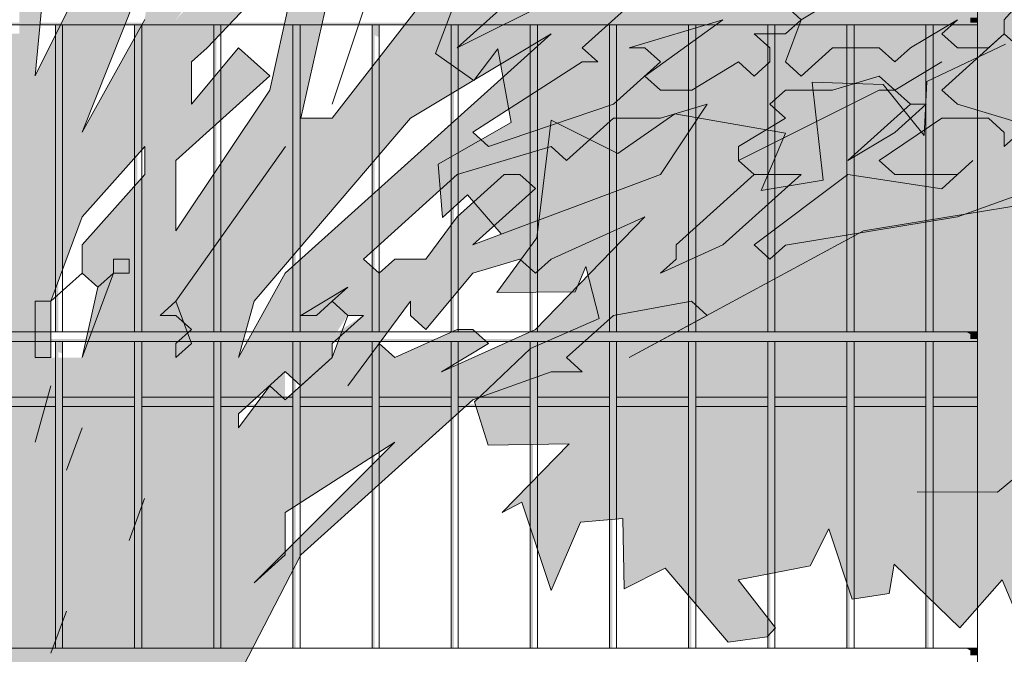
# Model space of a CAD drawing. Header units: metres. Extents: x -4 to 112, y -27 to 26.
# Tile 13 of 167: x 7.222 to 7.844, y -0.065 to 0.336. Entities that reach past the tile are written whole.
import ezdxf

# ---------------------------------------------------------------- set-up
doc = ezdxf.new("R2010")
doc.units = ezdxf.units.M
doc.header["$MEASUREMENT"] = 0
doc.layers.add('40 Absturzsicherung', color=7, linetype='Continuous')
doc.layers.add('60 Pflanzen außen', color=7, linetype='Continuous')

# ---------------------------------------------------------------- blocks, each defined once
blk = doc.blocks.new('Sträucher 27[25]_1', base_point=(7.38585, -0.14422))
at = {"layer": '60 Pflanzen außen', "linetype": 'Continuous', "lineweight": 0, "true_color": 0xffffff}
h = blk.add_hatch(color=7, dxfattribs=at)
h.paths.add_polyline_path([(8.08113, 0.37176), (8.02189, 0.36287), (7.99226, 0.35397), (7.98239, 0.36287), (8.01202, 0.38957), (7.96264, 0.35398), (7.9034, 0.33618), (7.88365, 0.33618), (7.8639, 0.32729), (7.85403, 0.33619), (7.88365, 0.37178), (7.93303, 0.42518), (7.89353, 0.40738), (7.89353, 0.38958), (7.88365, 0.38068), (7.84415, 0.33619), (7.81453, 0.31839), (7.80465, 0.32729), (7.81453, 0.33619), (7.78491, 0.3184), (7.77503, 0.3095), (7.76516, 0.3184), (7.73554, 0.3184), (7.71579, 0.3006), (7.70591, 0.3095), (7.71579, 0.3362), (7.74541, 0.354), (7.91328, 0.44298), (7.93303, 0.44297), (7.97253, 0.46967), (8.0219, 0.51416), (8.05153, 0.54976), (8.05153, 0.55866), (8.04165, 0.55866), (8.03178, 0.53196), (7.9429, 0.46077), (7.92316, 0.45188), (7.79479, 0.39849), (7.76517, 0.39849), (7.77504, 0.38959), (7.72566, 0.3451), (7.70592, 0.3451), (7.70591, 0.3273), (7.68617, 0.3273), (7.69604, 0.3184), (7.69604, 0.3095), (7.68616, 0.30061), (7.67629, 0.30951), (7.64667, 0.29171), (7.62692, 0.29171), (7.61704, 0.30061), (7.59729, 0.28281), (7.5183, 0.25612), (7.50843, 0.26502), (7.57755, 0.30952), (7.58742, 0.30951), (7.57755, 0.31841), (7.62692, 0.36291), (7.68617, 0.3807), (7.82442, 0.46968), (7.81454, 0.47858), (7.86392, 0.52308), (7.87379, 0.52308), (7.86392, 0.53198), (7.88367, 0.56757), (7.92317, 0.60317), (7.9133, 0.61207), (7.9133, 0.62987), (7.94292, 0.65656), (7.94292, 0.66991), (7.93305, 0.65656), (7.92317, 0.64767), (7.9133, 0.65657), (7.88368, 0.64767), (7.90343, 0.64767), (7.9133, 0.63877), (7.90342, 0.59427), (7.8738, 0.55867), (7.86392, 0.55868), (7.85405, 0.56758), (7.7948, 0.54978), (7.76518, 0.53199), (7.73556, 0.53199), (7.74543, 0.52309), (7.69606, 0.4875), (7.68618, 0.4964), (7.71581, 0.53199), (7.68618, 0.5053), (7.67631, 0.5142), (7.72568, 0.55869), (7.71581, 0.56759), (7.70594, 0.57649), (7.71581, 0.57649), (7.71582, 0.61209), (7.70594, 0.61209), (7.70594, 0.60319), (7.69607, 0.59429), (7.70594, 0.58539), (7.66644, 0.5231), (7.56769, 0.42521), (7.55781, 0.43411), (7.55781, 0.44301), (7.58744, 0.46971), (7.57757, 0.47861), (7.58744, 0.5231), (7.6039, 0.54782), (7.6467, 0.61209), (7.66644, 0.61209), (7.71582, 0.69218), (7.71582, 0.70108), (7.70595, 0.69218), (7.69607, 0.68329), (7.63682, 0.61209), (7.62695, 0.621), (7.63682, 0.62989), (7.63683, 0.63879), (7.62695, 0.64769), (7.6467, 0.68329), (7.69608, 0.72778), (7.64671, 0.70999), (7.74546, 0.82567), (7.72571, 0.82568), (7.68621, 0.79008), (7.66053, 0.75769), (7.65658, 0.75449), (7.65329, 0.74855), (7.63683, 0.72779), (7.63683, 0.71889), (7.63683, 0.69219), (7.61708, 0.67439), (7.60721, 0.68329), (7.60721, 0.70109), (7.61708, 0.70999), (7.60721, 0.71889), (7.61709, 0.74559), (7.61709, 0.74856), (7.60721, 0.73669), (7.59734, 0.79899), (7.59735, 0.83459), (7.58041, 0.76594), (7.58747, 0.77229), (7.59734, 0.74559), (7.59734, 0.70999), (7.58746, 0.70109), (7.57759, 0.71), (7.60721, 0.67439), (7.6072, 0.6566), (7.59733, 0.6477), (7.61707, 0.6121), (7.6072, 0.5765), (7.5677, 0.52311), (7.53807, 0.52311), (7.54795, 0.5765), (7.54795, 0.5854), (7.5282, 0.53201), (7.49858, 0.50531), (7.47883, 0.50531), (7.50845, 0.55871), (7.50846, 0.56761), (7.46895, 0.51422), (7.43933, 0.47862), (7.41958, 0.50532), (7.43933, 0.53202), (7.45908, 0.54981), (7.46896, 0.54981), (7.45908, 0.55871), (7.50846, 0.62991), (7.53809, 0.7278), (7.54797, 0.7278), (7.54797, 0.7723), (7.5381, 0.7723), (7.5381, 0.7545), (7.48872, 0.6922), (7.43934, 0.61211), (7.42947, 0.62101), (7.39984, 0.54982), (7.35046, 0.47863), (7.34059, 0.46973), (7.33071, 0.47863), (7.35047, 0.55872), (7.40972, 0.66551), (7.4196, 0.67441), (7.42947, 0.66551), (7.42947, 0.63881), (7.4591, 0.73671), (7.4591, 0.7634), (7.40972, 0.67441), (7.33072, 0.52313), (7.32578, 0.47863), (7.32084, 0.43413), (7.31096, 0.42523), (7.30109, 0.43414), (7.32085, 0.54983), (7.31097, 0.55873), (7.32085, 0.60323), (7.3406, 0.62102), (7.36035, 0.63882), (7.42948, 0.76341), (7.45911, 0.8079), (7.45911, 0.8168), (7.39986, 0.73671), (7.38998, 0.74561), (7.38999, 0.76341), (7.37131, 0.67928), (7.33073, 0.62102), (7.33073, 0.65662), (7.32086, 0.66552), (7.35049, 0.79901), (7.34062, 0.83461), (7.32086, 0.71002), (7.31099, 0.70112), (7.32085, 0.62992), (7.31097, 0.57653), (7.3011, 0.56763), (7.29123, 0.62993), (7.29124, 0.66552), (7.28135, 0.53203), (7.2616, 0.51424), (7.24185, 0.54094), (7.25173, 0.58543), (7.23199, 0.65663), (7.24187, 0.69223), (7.21084, 0.76216), (7.20238, 0.81683), (7.19251, 0.82573), (7.20238, 0.78123), (7.20238, 0.75453), (7.23199, 0.71003), (7.22212, 0.67443), (7.23199, 0.63883), (7.22211, 0.58544), (7.23198, 0.58543), (7.24186, 0.56763), (7.2356, 0.52818), (7.23198, 0.50534), (7.24185, 0.49644), (7.22209, 0.42524), (7.21222, 0.41634), (7.20235, 0.42525), (7.19247, 0.41635), (7.20234, 0.40745), (7.20234, 0.39855), (7.19247, 0.38965), (7.18259, 0.38965), (7.16943, 0.43118), (7.17272, 0.41635), (7.16284, 0.38075), (7.17272, 0.38965), (7.18259, 0.38075), (7.18259, 0.35405), (7.17272, 0.34515), (7.16778, 0.3496), (7.18259, 0.30955), (7.15296, 0.28286), (7.1386, 0.30228), (7.14309, 0.27396), (7.14309, 0.26506), (7.13321, 0.25616), (7.11347, 0.29176), (7.12335, 0.36296), (7.11349, 0.51425), (7.12336, 0.52315), (7.13324, 0.52315), (7.15298, 0.48755), (7.12336, 0.54985), (7.15299, 0.62994), (7.16287, 0.62994), (7.16287, 0.65664), (7.153, 0.66554), (7.17275, 0.69223), (7.18262, 0.68333), (7.20237, 0.71003), (7.20237, 0.72783), (7.1925, 0.72783), (7.17275, 0.70113), (7.14313, 0.72784), (7.153, 0.68334), (7.12337, 0.57655), (7.1135, 0.61303), (7.10363, 0.68423), (7.09376, 0.68334), (7.10585, 0.61244), (7.10362, 0.61215), (7.10691, 0.60621), (7.11349, 0.56765), (7.12337, 0.55875), (7.10361, 0.51425), (7.10361, 0.49645), (7.11348, 0.48755), (7.10361, 0.47865), (7.11348, 0.41635), (7.11348, 0.40745), (7.1036, 0.39856), (7.07398, 0.44306), (7.07399, 0.48755), (7.05424, 0.50536), (7.06412, 0.51425), (7.05425, 0.54095), (7.01475, 0.5988), (6.99214, 0.63193), (6.99501, 0.67445), (6.99502, 0.74565), (6.97528, 0.79015), (6.9802, 0.6611), (6.97526, 0.65666), (6.95552, 0.67446), (6.99171, 0.62552), (6.99501, 0.62106), (6.97526, 0.59436), (6.94564, 0.65666), (6.91603, 0.71896), (6.90615, 0.73676), (6.83704, 0.82576), (6.89628, 0.71896), (6.91602, 0.70116), (6.90615, 0.69226), (6.86665, 0.716), (6.9259, 0.67446), (6.97526, 0.58546), (6.97526, 0.57656), (6.96538, 0.56766), (6.91602, 0.62996), (6.98513, 0.54096), (6.98513, 0.53206), (6.97525, 0.52316), (6.88639, 0.58547), (6.93576, 0.54097), (6.96537, 0.46977), (7.01473, 0.38077), (7.04435, 0.26507), (7.03447, 0.25617), (7.01472, 0.27397), (7.00485, 0.31847), (6.96536, 0.36297), (6.92587, 0.46087), (6.83702, 0.54097), (6.83701, 0.52318), (6.92587, 0.42527), (6.92587, 0.40747), (6.94562, 0.38967), (6.94562, 0.38077), (6.93574, 0.37187), (6.92587, 0.38077), (6.9851, 0.30067), (6.9851, 0.29177), (6.97523, 0.28287), (6.93307, 0.30308), (6.93574, 0.31848), (6.90612, 0.35408), (6.83701, 0.45198), (6.84688, 0.46088), (6.71853, 0.57658), (6.69878, 0.57659), (6.71853, 0.55878), (6.71853, 0.54989), (6.74815, 0.53208), (6.82713, 0.46088), (6.86831, 0.39478), (6.88637, 0.35408), (6.89624, 0.34518), (6.90611, 0.32738), (6.92586, 0.30958), (6.91599, 0.30068), (6.85311, 0.36252), (6.81726, 0.42528), (6.75802, 0.46979), (6.80738, 0.40748), (6.82096, 0.39413), (6.87649, 0.32738), (6.86662, 0.31848), (6.82235, 0.34129), (6.71852, 0.44309), (6.71852, 0.43419), (6.73826, 0.39859), (6.7975, 0.35409), (6.80737, 0.34519), (6.78543, 0.3353), (6.77775, 0.33629), (6.74813, 0.31849), (6.7185, 0.2918), (6.76678, 0.31938), (6.80097, 0.3333), (6.84687, 0.32738), (6.90611, 0.29178), (6.91598, 0.28288), (6.93573, 0.25618), (6.93573, 0.24728), (6.92585, 0.23838), (6.91598, 0.23838), (6.96535, 0.21168), (6.98509, 0.14048), (6.98509, 0.15828), (6.99144, 0.15828), (7.0077, 0.1833), (7.01471, 0.17608), (7.01471, 0.15828), (7.00484, 0.16718), (6.99815, 0.16115), (6.99496, 0.14938), (7.03445, 0.06038), (7.04103, 0.00698), (7.02458, 0.05148), (6.99496, 0.14048), (6.98698, 0.14048), (6.97521, 0.13158), (6.92585, 0.19388), (6.86661, 0.22949), (6.85674, 0.23839), (6.86661, 0.24729), (6.85674, 0.25619), (6.84686, 0.24729), (6.80737, 0.27399), (6.80737, 0.28289), (6.79749, 0.27399), (6.83699, 0.24729), (6.84686, 0.23839), (6.94559, 0.16718), (6.95547, 0.14048), (6.94559, 0.14048), (6.94559, 0.12269), (6.95546, 0.12268), (6.95547, 0.13158), (6.96534, 0.14048), (6.98509, 0.11378), (6.98509, 0.10488), (6.97521, 0.09598), (6.97521, 0.08708), (6.96533, 0.07819), (6.95546, 0.06929), (7.01469, -0.03751), (7.00482, -0.04641), (7.04431, -0.13541), (7.05418, -0.14431), (7.22204, -0.13543), (7.23191, -0.14433), (7.24179, -0.14433), (7.27141, -0.09094), (7.29116, -0.13544), (7.33065, -0.13544), (7.39979, -0.00195), (7.50841, 0.09593), (7.55778, 0.11373), (7.57753, 0.11373), (7.56766, 0.12263), (7.59728, 0.14932), (7.64665, 0.15822), (7.65653, 0.14932), (7.72883, 0.18841), (7.87171, 0.21374), (7.97251, 0.23828), (7.93301, 0.24718), (7.92314, 0.23829), (7.91326, 0.23829), (7.87376, 0.22049), (7.86389, 0.22939), (7.81452, 0.2116), (7.75313, 0.20154), (7.7059, 0.19381), (7.69603, 0.18491), (7.68615, 0.19381), (7.7454, 0.2383), (7.80465, 0.2294), (7.81452, 0.2383), (7.77502, 0.2383), (7.76515, 0.2472), (7.80465, 0.2739), (7.83427, 0.27389), (7.84415, 0.26499), (7.84414, 0.25609), (7.85402, 0.26499), (7.87377, 0.26499), (7.81452, 0.28279), (7.80465, 0.29169), (7.83428, 0.31839), (7.85402, 0.31839), (7.96264, 0.34508), (7.97251, 0.33618), (8.03176, 0.35397), (8.07126, 0.36287)])
h.paths.add_polyline_path([(7.7898, 0.48309), (7.77505, 0.49639), (7.7553, 0.47859), (7.74542, 0.47859), (7.73555, 0.48749), (7.72568, 0.47859), (7.66643, 0.4519), (7.65656, 0.4608), (7.63681, 0.4608), (7.62693, 0.4519), (7.63681, 0.443), (7.62693, 0.443), (7.58743, 0.42521), (7.61706, 0.4519), (7.66643, 0.4875), (7.69605, 0.4786), (7.81455, 0.54978), (7.84417, 0.54978), (7.84417, 0.54088)], flags=0)
h.paths.add_polyline_path([(7.7948, 0.47859), (7.78492, 0.46969), (7.75529, 0.43409), (7.65655, 0.3807), (7.65655, 0.3896), (7.64668, 0.3985), (7.6368, 0.38961), (7.6368, 0.39851), (7.66643, 0.4341), (7.69605, 0.443), (7.70592, 0.4341), (7.73555, 0.46079), (7.77356, 0.46079), (7.79338, 0.47986)], flags=0)
h.paths.add_polyline_path([(7.77503, 0.2917), (7.76515, 0.2917), (7.67628, 0.24721), (7.67628, 0.25611), (7.70591, 0.2739), (7.69604, 0.28281), (7.70591, 0.2917), (7.73553, 0.2917), (7.76516, 0.3006)], flags=0)
h.paths.add_polyline_path([(7.71578, 0.23831), (7.6664, 0.19381), (7.62691, 0.17602), (7.63678, 0.18492), (7.63678, 0.19382), (7.68616, 0.23831)], flags=0)
h.paths.add_polyline_path([(7.62691, 0.23831), (7.50842, 0.19383), (7.54792, 0.22942), (7.53805, 0.23832), (7.52817, 0.23832), (7.49855, 0.21163), (7.4788, 0.18493), (7.45905, 0.18493), (7.44917, 0.17603), (7.4393, 0.18493), (7.49855, 0.23833), (7.5578, 0.25612), (7.56767, 0.24722), (7.59729, 0.27392), (7.62692, 0.27391), (7.65654, 0.28281)], flags=0)
h.paths.add_polyline_path([(7.62693, 0.40741), (7.58743, 0.36291), (7.49856, 0.31842), (7.53806, 0.35402), (7.52818, 0.36292), (7.52818, 0.37182), (7.54793, 0.38961), (7.54793, 0.38071), (7.55781, 0.37181), (7.56768, 0.38071), (7.62693, 0.41631)], flags=0)
h.paths.add_polyline_path([(7.54791, 0.14043), (7.48866, 0.11373), (7.51829, 0.13153), (7.50841, 0.14043), (7.49854, 0.14043), (7.45904, 0.12264), (7.44917, 0.13154), (7.46892, 0.15823), (7.46892, 0.14933), (7.47879, 0.14043), (7.50842, 0.17603), (7.53804, 0.18493), (7.54791, 0.17602), (7.55779, 0.18492), (7.61704, 0.21162)], flags=0)
h.paths.add_polyline_path([(7.56769, 0.48751), (7.50845, 0.46081), (7.51832, 0.45191), (7.54794, 0.45191), (7.48869, 0.36292), (7.41956, 0.27393), (7.39981, 0.27393), (7.41957, 0.36293), (7.45907, 0.43412), (7.4492, 0.44302), (7.43932, 0.43412), (7.43933, 0.46082), (7.46895, 0.48752), (7.50845, 0.50531), (7.51832, 0.49641), (7.53807, 0.51421), (7.54795, 0.51421), (7.54794, 0.49641), (7.55782, 0.48751), (7.56769, 0.49641), (7.57757, 0.5231)], flags=0)
h.paths.add_polyline_path([(7.5578, 0.32732), (7.52818, 0.30062), (7.38993, 0.17604), (7.3603, 0.12265), (7.37018, 0.15824), (7.46893, 0.27393)], flags=0)
h.paths.add_polyline_path([(7.48871, 0.62101), (7.43934, 0.57652), (7.44921, 0.56761), (7.42946, 0.54982), (7.42946, 0.55872), (7.43934, 0.56762), (7.42946, 0.57652), (7.52822, 0.7367)], flags=0)
h.paths.add_polyline_path([(7.38991, 0.00003), (7.38991, 0.02475), (7.45904, 0.06924)], flags=0)
h.paths.add_polyline_path([(7.42213, 0.13802), (7.42942, 0.14934), (7.4393, 0.14934)], flags=0)
h.paths.add_polyline_path([(7.41955, 0.12264), (7.41955, 0.13154), (7.42448, 0.13599)], flags=0)
h.paths.add_polyline_path([(7.38995, 0.40743), (7.32083, 0.33624), (7.3702, 0.39853), (7.3702, 0.41633), (7.41958, 0.46082)], flags=0)
h.paths.add_polyline_path([(7.40971, 0.51422), (7.33071, 0.40743), (7.33071, 0.42523), (7.39984, 0.52312)], flags=0)
h.paths.add_polyline_path([(7.38007, 0.29174), (7.32081, 0.20275), (7.32082, 0.24724), (7.38007, 0.30063), (7.36032, 0.31844), (7.33069, 0.28284), (7.3307, 0.30954), (7.34057, 0.31844), (7.39982, 0.38073)], flags=0)
h.paths.add_polyline_path([(7.3998, 0.10484), (7.38992, 0.09594), (7.38992, 0.11374)], flags=0)
h.paths.add_polyline_path([(7.38005, 0.10484), (7.3603, 0.07815), (7.3603, 0.08705)], flags=0)
h.paths.add_polyline_path([(7.31096, 0.38964), (7.30108, 0.33624), (7.26157, 0.26505)], flags=0)
h.paths.add_polyline_path([(7.29122, 0.50533), (7.30109, 0.49643), (7.27146, 0.38074), (7.23196, 0.30065), (7.24184, 0.40744), (7.27147, 0.45194), (7.26159, 0.46084), (7.2616, 0.47864), (7.29938, 0.53822), (7.3011, 0.53203)], flags=0)
h.paths.add_polyline_path([(7.26157, 0.19385), (7.26157, 0.17605), (7.27144, 0.16715), (7.26156, 0.12265), (7.24181, 0.12266), (7.24182, 0.15825), (7.26157, 0.21165), (7.30107, 0.25614), (7.30107, 0.23835)], flags=0)
h.paths.add_polyline_path([(7.22209, 0.36295), (7.22208, 0.32735), (7.21221, 0.32735), (7.20234, 0.33625), (7.21221, 0.34515), (7.21221, 0.36295)], flags=0)
h.paths.add_polyline_path([(7.20233, 0.27395), (7.19244, 0.13156), (7.18258, 0.20276), (7.19246, 0.30065)], flags=0)
h.paths.add_polyline_path([(7.14308, 0.19386), (7.14307, 0.14936), (7.13239, 0.09645), (7.10357, 0.11377), (7.10358, 0.13157), (7.09371, 0.15827), (7.11346, 0.25616), (7.1332, 0.18496)], flags=0)
h.paths.add_polyline_path([(7.09372, 0.26506), (7.08384, 0.25617), (7.06409, 0.27397), (7.05423, 0.34516), (7.0641, 0.35406), (7.05423, 0.36296), (7.05424, 0.44306), (7.08385, 0.37186)], flags=0)
h.paths.add_polyline_path([(7.07396, 0.22947), (7.07396, 0.21167), (7.06409, 0.21167), (7.06409, 0.24727), (7.07397, 0.24727), (7.08384, 0.23837)], flags=0)
h.paths.add_polyline_path([(7.07395, 0.07817), (7.06378, 0.13055), (7.07395, 0.11377)], flags=0)
h.paths.add_polyline_path([(7.05421, 0.14047), (7.04927, 0.13602), (7.05421, 0.14937), (7.03447, 0.22057), (7.04434, 0.20277), (7.06148, 0.13064)], flags=0)
h.paths.add_polyline_path([(7.04433, 0.08708), (7.0542, 0.09598), (7.06048, 0.05067)], flags=0)
h.paths.add_polyline_path([(7.05424, 0.46086), (7.00487, 0.52316), (6.995, 0.55876), (7.00488, 0.56766), (6.995, 0.57656), (6.99501, 0.59436), (7.00488, 0.60326)], flags=0)
h.paths.add_polyline_path([(7.04433, 0.12268), (7.04425, 0.12216), (7.0439, 0.12699)], flags=0)
h.paths.add_polyline_path([(7.01474, 0.48756), (7.02462, 0.46976), (7.03448, 0.34517)], flags=0)
h.paths.add_polyline_path([(7.02457, -0.02861), (6.96533, 0.06929), (6.97521, 0.06039), (7.00483, 0.03368)], flags=0)
h.paths.add_polyline_path([(7.01472, 0.19387), (7.00254, 0.18861), (6.96535, 0.24728), (6.95548, 0.23838), (6.9456, 0.24728), (6.93573, 0.28288), (6.95548, 0.25618), (6.96535, 0.26508), (6.96535, 0.27398), (6.99497, 0.25617)], flags=0)
h.paths.add_polyline_path([(6.9555, 0.52316), (6.98512, 0.50536), (6.9917, 0.4579)], flags=0)
at = {"layer": '60 Pflanzen außen', "color": 9, "linetype": 'Continuous', "lineweight": 18}
for p, q in [((7.24198, 0.40744), (7.23209, 0.30064)), ((7.3111, 0.38963), (7.26171, 0.26504)), ((7.23209, 0.30064), (7.2716, 0.38074)), ((7.39996, 0.38072), (7.34071, 0.31843)), ((7.38021, 0.29173), (7.39996, 0.38072)), ((7.88379, 0.38068), (7.84429, 0.33618)), ((7.44933, 0.37182), (7.4197, 0.28283)), ((7.4197, 0.28283), (7.44933, 0.37182)), ((7.41971, 0.36292), (7.39995, 0.27393)), ((7.4197, 0.27393), (7.48883, 0.36292)), ((7.4987, 0.31842), (7.58757, 0.36291)), ((7.57769, 0.31841), (7.62706, 0.3629)), ((7.5382, 0.35401), (7.4987, 0.31842)), ((7.71593, 0.3362), (7.74555, 0.35399)), ((7.70605, 0.3451), (7.71593, 0.3362)), ((7.26171, 0.26504), (7.30122, 0.33623)), ((7.66656, 0.3362), (7.60731, 0.31841)), ((7.61718, 0.30061), (7.66656, 0.3362)), ((7.70605, 0.3095), (7.71593, 0.3362)), ((7.71593, 0.3362), (7.70605, 0.3273)), ((7.81467, 0.33619), (7.78504, 0.31839)), ((7.80479, 0.32729), (7.81467, 0.33619)), ((7.84429, 0.33618), (7.84429, 0.32728)), ((7.55794, 0.32731), (7.46907, 0.27392)), ((7.52832, 0.30061), (7.55794, 0.32731)), ((7.70605, 0.3273), (7.6863, 0.3273)), ((7.6863, 0.3273), (7.69618, 0.3184)), ((7.81467, 0.31839), (7.80479, 0.32729)), ((7.80479, 0.29169), (7.84429, 0.32728)), ((7.84429, 0.32728), (7.83442, 0.31838)), ((7.84429, 0.32728), (7.85416, 0.31838)), ((7.33083, 0.28283), (7.36046, 0.31843)), ((7.34071, 0.31843), (7.33084, 0.30953)), ((7.36046, 0.31843), (7.38021, 0.30063)), ((7.58756, 0.30951), (7.57769, 0.31841)), ((7.60731, 0.31841), (7.61719, 0.31841)), ((7.61719, 0.31841), (7.62706, 0.3095)), ((7.69618, 0.3184), (7.69618, 0.3095)), ((7.73567, 0.31839), (7.71592, 0.3006)), ((7.7653, 0.31839), (7.73567, 0.31839)), ((7.77517, 0.30949), (7.7653, 0.31839)), ((7.78504, 0.31839), (7.77517, 0.30949)), ((7.83442, 0.31838), (7.81467, 0.31839)), ((7.33084, 0.30953), (7.33083, 0.28283)), ((7.50857, 0.26502), (7.57769, 0.30951)), ((7.57769, 0.30951), (7.58756, 0.30951)), ((7.62706, 0.3095), (7.59743, 0.28281)), ((7.67643, 0.3095), (7.64681, 0.2917)), ((7.6863, 0.3006), (7.67643, 0.3095)), ((7.69618, 0.3095), (7.6863, 0.3006)), ((7.71592, 0.3006), (7.70605, 0.3095)), ((7.77517, 0.29169), (7.80479, 0.30949)), ((7.80479, 0.30949), (7.77517, 0.29169)), ((7.38021, 0.30063), (7.32096, 0.24724)), ((7.39007, 0.17603), (7.52832, 0.30061)), ((7.62706, 0.29171), (7.61718, 0.30061)), ((7.76529, 0.30059), (7.73567, 0.2917)), ((7.77517, 0.29169), (7.76529, 0.30059)), ((7.32095, 0.20274), (7.38021, 0.29173)), ((7.64681, 0.2917), (7.62706, 0.29171)), ((7.67642, 0.2472), (7.76529, 0.29169)), ((7.70605, 0.2917), (7.69617, 0.2828)), ((7.73567, 0.2917), (7.70605, 0.2917)), ((7.76529, 0.29169), (7.77517, 0.29169)), ((7.77517, 0.29169), (7.78504, 0.28279)), ((7.78504, 0.28279), (7.77517, 0.29169)), ((7.81466, 0.28279), (7.80479, 0.29169)), ((7.59743, 0.28281), (7.51844, 0.25612)), ((7.62705, 0.23831), (7.65668, 0.2828)), ((7.65668, 0.2828), (7.62706, 0.27391)), ((7.69617, 0.2828), (7.70605, 0.2739)), ((7.78504, 0.28279), (7.74554, 0.2472)), ((7.77517, 0.26499), (7.79492, 0.28279)), ((7.79492, 0.28279), (7.78504, 0.28279)), ((7.87391, 0.26498), (7.81466, 0.28279)), ((7.46907, 0.27392), (7.37032, 0.15824)), ((7.39995, 0.27393), (7.4197, 0.27393)), ((7.59743, 0.27391), (7.56781, 0.24721)), ((7.62706, 0.27391), (7.59743, 0.27391)), ((7.70605, 0.2739), (7.67642, 0.2561)), ((7.76529, 0.24719), (7.80479, 0.27389)), ((7.80479, 0.27389), (7.83441, 0.27389)), ((7.83441, 0.27389), (7.84428, 0.26499)), ((7.51844, 0.25612), (7.50857, 0.26502)), ((7.74554, 0.2472), (7.77517, 0.26499)), ((7.84428, 0.26499), (7.84428, 0.25609)), ((7.84428, 0.25609), (7.85416, 0.26499)), ((7.30121, 0.25614), (7.26171, 0.21164)), ((7.30121, 0.23834), (7.30121, 0.25614)), ((7.32095, 0.15824), (7.39008, 0.25613)), ((7.39008, 0.25613), (7.32095, 0.15824)), ((7.55794, 0.25611), (7.49869, 0.23832)), ((7.56781, 0.24721), (7.55794, 0.25611)), ((7.67642, 0.2561), (7.67642, 0.2472)), ((7.32096, 0.24724), (7.32095, 0.20274)), ((7.67642, 0.2472), (7.6863, 0.2383)), ((7.6863, 0.2383), (7.67642, 0.2472)), ((7.77516, 0.23829), (7.76529, 0.24719)), ((7.80478, 0.22939), (7.82453, 0.24719)), ((7.82453, 0.24719), (7.81466, 0.23829)), ((7.26171, 0.19385), (7.30121, 0.23834)), ((7.49869, 0.23832), (7.43944, 0.18493)), ((7.49869, 0.21162), (7.52831, 0.23832)), ((7.50856, 0.19382), (7.62705, 0.23831)), ((7.52831, 0.23832), (7.53819, 0.23832)), ((7.53819, 0.23832), (7.54806, 0.22942)), ((7.6863, 0.2383), (7.63692, 0.19381)), ((7.66654, 0.19381), (7.71592, 0.2383)), ((7.68629, 0.19381), (7.74554, 0.2383)), ((7.71592, 0.2383), (7.6863, 0.2383)), ((7.74554, 0.2383), (7.80478, 0.22939)), ((7.75541, 0.2027), (7.97264, 0.23828)), ((7.81466, 0.23829), (7.77516, 0.23829)), ((7.54806, 0.22942), (7.50856, 0.19382)), ((7.86403, 0.22939), (7.81466, 0.21159)), ((7.26171, 0.21164), (7.24196, 0.15825)), ((7.47894, 0.18493), (7.49869, 0.21162)), ((7.54805, 0.14042), (7.61718, 0.21161)), ((7.61718, 0.21161), (7.55793, 0.18492)), ((7.81466, 0.21159), (7.70604, 0.1938)), ((7.60729, 0.12262), (7.75541, 0.2027)), ((7.26171, 0.17605), (7.26171, 0.19385)), ((7.62705, 0.17601), (7.66654, 0.19381)), ((7.63692, 0.19381), (7.63692, 0.18491)), ((7.69617, 0.1849), (7.68629, 0.19381)), ((7.70604, 0.1938), (7.69617, 0.1849)), ((7.29133, 0.18494), (7.28145, 0.18494)), ((7.28145, 0.18494), (7.28145, 0.17604)), ((7.29133, 0.17604), (7.29133, 0.18494)), ((7.43944, 0.18493), (7.44931, 0.17603)), ((7.44931, 0.17603), (7.45919, 0.18493)), ((7.45919, 0.18493), (7.47894, 0.18493)), ((7.53818, 0.18492), (7.50856, 0.17602)), ((7.54805, 0.17602), (7.53818, 0.18492)), ((7.55793, 0.18492), (7.54805, 0.17602)), ((7.63692, 0.18491), (7.62705, 0.17601)), ((7.24196, 0.15825), (7.26171, 0.17605)), ((7.2617, 0.12265), (7.28145, 0.17604)), ((7.26171, 0.17605), (7.27158, 0.16715)), ((7.27158, 0.16715), (7.26171, 0.17605)), ((7.28145, 0.17604), (7.27158, 0.16715)), ((7.28145, 0.17604), (7.29133, 0.17604)), ((7.36044, 0.12264), (7.39007, 0.17603)), ((7.50856, 0.17602), (7.47893, 0.14043)), ((7.27158, 0.16715), (7.2617, 0.12265)), ((7.42956, 0.16713), (7.39994, 0.14933)), ((7.41969, 0.15823), (7.42956, 0.16713)), ((7.24196, 0.15825), (7.23208, 0.15825)), ((7.23208, 0.15825), (7.23208, 0.12265)), ((7.24195, 0.12265), (7.24196, 0.15825)), ((7.32095, 0.15824), (7.31107, 0.14934)), ((7.33082, 0.13154), (7.32095, 0.15824)), ((7.37032, 0.15824), (7.36044, 0.12264)), ((7.40981, 0.14933), (7.41969, 0.15823)), ((7.41969, 0.15823), (7.42956, 0.14933)), ((7.42956, 0.14933), (7.41969, 0.15823)), ((7.46906, 0.15823), (7.42956, 0.10483)), ((7.46906, 0.14933), (7.46906, 0.15823)), ((7.59742, 0.14932), (7.64679, 0.15821)), ((7.64679, 0.15821), (7.65667, 0.14931)), ((7.31107, 0.14934), (7.32095, 0.14934)), ((7.32095, 0.14934), (7.33082, 0.14044)), ((7.39994, 0.14933), (7.40981, 0.14933)), ((7.42956, 0.14933), (7.41969, 0.12263)), ((7.41969, 0.13153), (7.43944, 0.14933)), ((7.43944, 0.14933), (7.42956, 0.14933)), ((7.47893, 0.14043), (7.46906, 0.14933)), ((7.5678, 0.12262), (7.59742, 0.14932)), ((7.65667, 0.14931), (7.60729, 0.12262)), ((7.33082, 0.14044), (7.32095, 0.13154)), ((7.45918, 0.12263), (7.49868, 0.14043)), ((7.4888, 0.11373), (7.54805, 0.14042)), ((7.49868, 0.14043), (7.50855, 0.14042)), ((7.50855, 0.14042), (7.51843, 0.13152)), ((7.32095, 0.13154), (7.32094, 0.12264)), ((7.32094, 0.12264), (7.33082, 0.13154)), ((7.41969, 0.12263), (7.41969, 0.13153)), ((7.42956, 0.10483), (7.44931, 0.13153)), ((7.44931, 0.13153), (7.45918, 0.12263)), ((7.51843, 0.13152), (7.4888, 0.11373)), ((7.23208, 0.12265), (7.24195, 0.12265)), ((7.39006, 0.09594), (7.41969, 0.12263)), ((7.41969, 0.12263), (7.39994, 0.10484)), ((7.57767, 0.11372), (7.5678, 0.12262)), ((7.39006, 0.11374), (7.36044, 0.08704)), ((7.39994, 0.10484), (7.39006, 0.11374)), ((7.50855, 0.09593), (7.55792, 0.11372)), ((7.55792, 0.11372), (7.57767, 0.11372)), ((7.24195, 0.10485), (7.23207, 0.06925)), ((7.23207, 0.06925), (7.24195, 0.10485)), ((7.36044, 0.07814), (7.38019, 0.10484)), ((7.38019, 0.10484), (7.39006, 0.09594)), ((7.39993, -0.00196), (7.50855, 0.09593)), ((7.36044, 0.08704), (7.36044, 0.07814)), ((7.2617, 0.07815), (7.25182, 0.05145)), ((7.25182, 0.05145), (7.2617, 0.07815)), ((7.3703, -0.01975), (7.45918, 0.06923)), ((7.45918, 0.06923), (7.39005, 0.02474)), ((7.29131, 0.00695), (7.30119, 0.03365)), ((7.30119, 0.03365), (7.29131, 0.00695)), ((7.39005, 0.02474), (7.39005, -0.00196)), ((7.33079, -0.13544), (7.39993, -0.00196)), ((7.39005, -0.00196), (7.3703, -0.01975)), ((7.25181, -0.03754), (7.24193, -0.06424)), ((7.24193, -0.06424), (7.25181, -0.03754))]:
    blk.add_line(p, q, dxfattribs=at)
blk = doc.blocks.new('Sträucher 27[26]_1', base_point=(8.23496, -0.13948))
at = {"layer": '60 Pflanzen außen', "linetype": 'Continuous', "lineweight": 0, "true_color": 0xffffff}
blk.add_hatch(color=7, dxfattribs=at).paths.add_polyline_path([(8.49879, 0.50788), (8.52524, 0.53136), (8.56069, 0.56893), (8.52243, 0.57586), (8.58217, 0.60967), (8.5646, 0.65381), (8.47798, 0.62135), (8.46111, 0.65558), (8.38882, 0.61478), (8.40055, 0.66231), (8.32243, 0.65214), (8.31257, 0.70157), (8.33958, 0.74362), (8.29119, 0.75879), (8.28924, 0.86263), (8.24675, 0.80965), (8.2023, 0.80819), (8.1994, 0.76249), (8.14575, 0.75611), (8.11621, 0.76859), (8.05939, 0.81016), (7.99629, 0.81343), (7.93898, 0.84343), (7.93965, 0.82023), (7.85683, 0.82192), (7.82051, 0.78459), (7.8498, 0.75234), (7.87129, 0.77101), (7.87129, 0.79307), (7.89863, 0.78628), (7.88887, 0.75573), (7.9416, 0.74044), (7.90058, 0.7065), (7.91034, 0.67085), (7.91815, 0.64369), (7.97283, 0.59106), (7.97102, 0.54804), (7.93107, 0.53679), (7.91424, 0.58427), (7.87127, 0.59786), (7.81517, 0.62043), (7.72065, 0.6131), (7.70433, 0.5955), (7.64863, 0.60871), (7.59985, 0.59662), (7.56254, 0.5647), (7.56366, 0.53927), (7.61711, 0.56714), (7.58844, 0.52725), (7.53046, 0.507), (7.51242, 0.47109), (7.54663, 0.49421), (7.60698, 0.50112), (7.58672, 0.45956), (7.63005, 0.45613), (7.60022, 0.44537), (7.57631, 0.43217), (7.52989, 0.39916), (7.53776, 0.38033), (7.49837, 0.3505), (7.48487, 0.3148), (7.50906, 0.29769), (7.52425, 0.31774), (7.53269, 0.27127), (7.48655, 0.24487), (7.48936, 0.21113), (7.50511, 0.22555), (7.52649, 0.20085), (7.54095, 0.18737), (7.52379, 0.16383), (7.57319, 0.16417), (7.57994, 0.18031), (7.58841, 0.14731), (7.54505, 0.12847), (7.5096, 0.09473), (7.51832, 0.06734), (7.56939, 0.06802), (7.52704, 0.02479), (7.53942, 0.03115), (7.55798, -0.02449), (7.57655, 0.01868), (7.60328, 0.02087), (7.60412, -0.02363), (7.63, -0.01043), (7.66994, -0.05714), (7.69442, -0.05396), (7.69977, -0.04809), (7.67614, -0.01777), (7.72171, -0.00897), (7.73353, 0.0145), (7.74816, -0.03), (7.77151, -0.02658), (7.77464, -0.00799), (7.81624, -0.0481), (7.84306, -0.01791), (7.86462, -0.06963), (7.87701, -0.01583), (7.93271, 0.02378), (7.95634, 0.00079), (7.96422, -0.02367), (7.99179, -0.0178), (8.0278, -0.02807), (8.05591, -0.06418), (8.04806, 0.01545), (8.11107, -0.05253), (8.15157, -0.10389), (8.16942, -0.13733), (8.29448, -0.13618), (8.32206, -0.08287), (8.37158, -0.03691), (8.40561, -0.01796), (8.42001, -0.00227), (8.45516, 0.00027), (8.47511, -0.02616), (8.43741, -0.05305), (8.47735, -0.07555), (8.53362, -0.09072), (8.53531, -0.05844), (8.57429, -0.05915), (8.6153, -0.10329), (8.62702, -0.06086), (8.67372, -0.07704), (8.69928, -0.105), (8.73053, -0.08294), (8.69904, -0.05552), (8.63659, -0.03058), (8.72155, -0.03547), (8.70905, -0.00994), (8.61726, 0.00874), (8.65242, 0.04439), (8.73393, 0.01098), (8.77276, 0.01538), (8.79499, -0.01334), (8.82171, -0.00565), (8.82114, 0.0144), (8.74632, 0.06674), (8.80476, 0.05626), (8.82255, 0.04643), (8.83405, 0.05625), (8.82039, 0.07832), (8.78328, 0.08681), (8.72297, 0.09412), (8.72157, 0.12787), (8.75814, 0.11613), (8.7874, 0.15623), (8.73642, 0.19716), (8.76376, 0.20055), (8.80595, 0.18157), (8.83072, 0.14498), (8.85548, 0.14399), (8.83602, 0.19715), (8.8536, 0.21073), (8.89656, 0.19544), (8.91024, 0.22091), (8.85549, 0.2687), (8.90048, 0.26504), (8.95906, 0.22599), (8.98489, 0.18115), (8.96746, 0.25989), (8.91739, 0.30244), (8.86281, 0.33864), (8.85775, 0.3582), (8.90051, 0.34157), (8.94106, 0.32114), (8.95907, 0.29729), (8.95734, 0.32787), (8.9112, 0.36773), (8.86732, 0.39781), (8.83018, 0.39746), (8.78236, 0.43548), (8.82119, 0.44256), (8.81725, 0.44672), (8.81106, 0.46042), (8.7261, 0.46287), (8.66871, 0.47755), (8.65833, 0.49933), (8.62903, 0.49763), (8.59782, 0.50054), (8.61076, 0.51765), (8.58797, 0.51864), (8.55286, 0.50613)])
at = {"layer": '60 Pflanzen außen', "color": 9, "linetype": 'Continuous', "lineweight": 18}
for p, q in [((7.49837, 0.3505), (7.48487, 0.3148)), ((7.50906, 0.29769), (7.52425, 0.31774)), ((7.52425, 0.31774), (7.53269, 0.27127)), ((7.84497, 0.32064), (7.79545, 0.29717)), ((7.48487, 0.3148), (7.50906, 0.29769)), ((7.76788, 0.29522), (7.72287, 0.29669)), ((7.72287, 0.29669), (7.7299, 0.23482)), ((7.79367, 0.26292), (7.76788, 0.29522)), ((7.79545, 0.29717), (7.79367, 0.26292)), ((7.63622, 0.27664), (7.60021, 0.25171)), ((7.70599, 0.26441), (7.63622, 0.27664)), ((7.53269, 0.27127), (7.48655, 0.24487)), ((7.55801, 0.27274), (7.549, 0.1984)), ((7.60021, 0.25171), (7.55801, 0.27274)), ((7.69079, 0.22822), (7.70599, 0.26441)), ((7.48655, 0.24487), (7.48936, 0.21113)), ((7.7299, 0.23482), (7.69079, 0.22822)), ((7.48936, 0.21113), (7.50511, 0.22555)), ((7.50511, 0.22555), (7.52649, 0.20085)), ((7.549, 0.1984), (7.52379, 0.16383)), ((7.57319, 0.16417), (7.57994, 0.18031)), ((7.57994, 0.18031), (7.58841, 0.14731)), ((7.52379, 0.16383), (7.57319, 0.16417)), ((7.58841, 0.14731), (7.54505, 0.12847)), ((7.54505, 0.12847), (7.5096, 0.09473)), ((7.5096, 0.09473), (7.51832, 0.06734)), ((7.87926, 0.07024), (7.83997, 0.03767)), ((7.51832, 0.06734), (7.56939, 0.06802)), ((7.56939, 0.06802), (7.52704, 0.02479)), ((7.83997, 0.03767), (7.78919, 0.03768)), ((7.52704, 0.02479), (7.53942, 0.03115)), ((7.53942, 0.03115), (7.55798, -0.02449)), ((7.55798, -0.02449), (7.57655, 0.01868)), ((7.57655, 0.01868), (7.60328, 0.02087)), ((7.60328, 0.02087), (7.60412, -0.02363)), ((7.72171, -0.00897), (7.73353, 0.0145)), ((7.73353, 0.0145), (7.74816, -0.03)), ((7.60412, -0.02363), (7.63, -0.01043)), ((7.63, -0.01043), (7.66994, -0.05714)), ((7.67614, -0.01777), (7.72171, -0.00897)), ((7.77151, -0.02658), (7.77464, -0.00799)), ((7.77464, -0.00799), (7.81624, -0.0481)), ((7.69977, -0.04809), (7.67614, -0.01777)), ((7.81624, -0.0481), (7.84306, -0.01791)), ((7.84306, -0.01791), (7.86462, -0.06963)), ((7.74816, -0.03), (7.77151, -0.02658)), ((7.69442, -0.05396), (7.69977, -0.04809)), ((7.66994, -0.05714), (7.69442, -0.05396))]:
    blk.add_line(p, q, dxfattribs=at)

msp = doc.modelspace()

# ---------------------------------------------------------------- hatches: boundary and pattern name
at = {"layer": '40 Absturzsicherung', "linetype": 'Continuous', "lineweight": 0, "true_color": 0x000000}
for points in [[(7.82734, 0.33741), (7.82294, 0.33741), (7.82294, 0.33441), (7.82734, 0.33441)], [(6.3427, 0.33441), (6.3427, 0.33291), (7.82734, 0.33291), (7.82734, 0.33441)], [(7.24657, 0.33291), (7.24484, 0.33291), (7.24484, 0.13891), (7.24657, 0.13891)], [(7.24657, 0.32632), (7.24936, 0.32504), (7.24936, 0.33291), (7.24657, 0.33291)], [(7.29484, 0.33291), (7.29484, 0.13891), (7.29657, 0.13891), (7.29657, 0.33291)], [(7.29657, 0.32632), (7.29936, 0.32504), (7.29936, 0.33291), (7.29657, 0.33291)], [(7.34657, 0.33291), (7.34484, 0.33291), (7.34484, 0.13891), (7.34657, 0.13891)], [(7.34657, 0.32632), (7.34936, 0.32504), (7.34936, 0.33291), (7.34657, 0.33291)], [(7.39484, 0.33291), (7.39484, 0.13891), (7.39657, 0.13891), (7.39657, 0.33291)], [(7.39657, 0.32632), (7.39936, 0.32504), (7.39936, 0.33291), (7.39657, 0.33291)], [(7.44657, 0.33291), (7.44484, 0.33291), (7.44484, 0.13891), (7.44657, 0.13891)], [(7.44657, 0.32632), (7.44936, 0.32504), (7.44936, 0.33291), (7.44657, 0.33291)], [(7.49657, 0.33291), (7.49484, 0.33291), (7.49484, 0.13891), (7.49657, 0.13891)], [(7.49657, 0.33291), (7.49657, 0.32632), (7.49936, 0.32504), (7.49936, 0.33291)], [(7.54484, 0.13891), (7.54657, 0.13891), (7.54657, 0.33291), (7.54484, 0.33291)], [(7.54657, 0.33291), (7.54657, 0.32632), (7.54936, 0.32504), (7.54936, 0.33291)], [(7.59484, 0.13891), (7.59657, 0.13891), (7.59657, 0.33291), (7.59484, 0.33291)], [(7.59657, 0.33291), (7.59657, 0.32632), (7.59936, 0.32504), (7.59936, 0.33291)], [(7.64484, 0.13891), (7.64657, 0.13891), (7.64657, 0.33291), (7.64484, 0.33291)], [(7.64657, 0.33291), (7.64657, 0.32632), (7.64936, 0.32504), (7.64936, 0.33291)], [(7.69657, 0.33291), (7.69484, 0.33291), (7.69484, 0.13891), (7.69657, 0.13891)], [(7.69936, 0.33291), (7.69657, 0.33291), (7.69657, 0.32632), (7.69936, 0.32504)], [(7.74484, 0.13891), (7.74657, 0.13891), (7.74657, 0.33291), (7.74484, 0.33291)], [(7.74936, 0.33291), (7.74657, 0.33291), (7.74657, 0.32632), (7.74936, 0.32504)], [(7.79484, 0.33291), (7.79484, 0.13891), (7.79657, 0.13891), (7.79657, 0.33291)], [(7.79657, 0.32632), (7.79936, 0.32504), (7.79936, 0.33291), (7.79657, 0.33291)], [(7.82294, 0.13741), (7.82734, 0.13741), (7.82734, 0.13891), (7.82034, 0.13891)], [(7.82734, 0.13741), (7.82294, 0.13741), (7.82294, 0.13441), (7.82734, 0.13441)], [(6.3427, 0.13441), (6.3427, 0.13291), (7.82734, 0.13291), (7.82734, 0.13441)], [(7.24484, -0.06109), (7.24657, -0.06109), (7.24657, 0.13291), (7.24484, 0.13291)], [(7.24657, 0.12632), (7.24936, 0.12504), (7.24936, 0.13291), (7.24657, 0.13291)], [(7.29484, -0.06109), (7.29657, -0.06109), (7.29657, 0.13291), (7.29484, 0.13291)], [(7.29657, 0.12632), (7.29936, 0.12504), (7.29936, 0.13291), (7.29657, 0.13291)], [(7.34484, 0.13291), (7.34484, -0.06109), (7.34657, -0.06109), (7.34657, 0.13291)], [(7.34657, 0.12632), (7.34936, 0.12504), (7.34936, 0.13291), (7.34657, 0.13291)], [(7.39657, 0.13291), (7.39484, 0.13291), (7.39484, -0.06109), (7.39657, -0.06109)], [(7.39657, 0.12632), (7.39936, 0.12504), (7.39936, 0.13291), (7.39657, 0.13291)], [(7.44657, 0.13291), (7.44484, 0.13291), (7.44484, -0.06109), (7.44657, -0.06109)], [(7.44657, 0.12632), (7.44936, 0.12504), (7.44936, 0.13291), (7.44657, 0.13291)], [(7.49657, 0.13291), (7.49484, 0.13291), (7.49484, -0.06109), (7.49657, -0.06109)], [(7.49657, 0.13291), (7.49657, 0.12632), (7.49936, 0.12504), (7.49936, 0.13291)], [(7.54657, 0.13291), (7.54484, 0.13291), (7.54484, -0.06109), (7.54657, -0.06109)], [(7.54657, 0.13291), (7.54657, 0.12632), (7.54936, 0.12504), (7.54936, 0.13291)], [(7.59484, -0.06109), (7.59657, -0.06109), (7.59657, 0.13291), (7.59484, 0.13291)], [(7.59657, 0.13291), (7.59657, 0.12632), (7.59936, 0.12504), (7.59936, 0.13291)], [(7.64657, 0.13291), (7.64484, 0.13291), (7.64484, -0.06109), (7.64657, -0.06109)], [(7.64657, 0.13291), (7.64657, 0.12632), (7.64936, 0.12504), (7.64936, 0.13291)], [(7.69657, 0.13291), (7.69484, 0.13291), (7.69484, -0.06109), (7.69657, -0.06109)], [(7.69657, 0.13291), (7.69657, 0.12632), (7.69936, 0.12504), (7.69936, 0.13291)], [(7.74657, 0.13291), (7.74484, 0.13291), (7.74484, -0.06109), (7.74657, -0.06109)], [(7.74657, 0.13291), (7.74657, 0.12632), (7.74936, 0.12504), (7.74936, 0.13291)], [(7.79484, -0.06109), (7.79657, -0.06109), (7.79657, 0.13291), (7.79484, 0.13291)], [(7.79657, 0.12632), (7.79936, 0.12504), (7.79936, 0.13291), (7.79657, 0.13291)], [(7.76693, 0.09614), (7.79484, 0.09614), (7.79484, 0.09764), (7.76433, 0.09764)], [(7.76693, 0.09614), (7.76693, 0.09314), (7.79484, 0.09314), (7.79484, 0.09614)], [(7.79936, 0.09614), (7.82734, 0.09614), (7.82734, 0.09764), (7.79936, 0.09764)], [(7.79936, 0.09314), (7.82734, 0.09314), (7.82734, 0.09614), (7.79936, 0.09614)], [(7.19936, 0.09164), (7.24484, 0.09164), (7.24484, 0.09314), (7.19936, 0.09314)], [(7.29484, 0.09314), (7.24936, 0.09314), (7.24936, 0.09164), (7.29484, 0.09164)], [(7.29936, 0.09314), (7.29936, 0.09164), (7.34484, 0.09164), (7.34484, 0.09314)], [(7.34936, 0.09314), (7.34936, 0.09164), (7.39484, 0.09164), (7.39484, 0.09314)], [(7.44484, 0.09314), (7.39936, 0.09314), (7.39936, 0.09164), (7.44484, 0.09164)], [(7.44936, 0.09164), (7.49484, 0.09164), (7.49484, 0.09314), (7.44936, 0.09314)], [(7.49936, 0.09314), (7.49936, 0.09164), (7.54484, 0.09164), (7.54484, 0.09314)], [(7.54936, 0.09164), (7.59484, 0.09164), (7.59484, 0.09314), (7.54936, 0.09314)], [(7.59936, 0.09164), (7.64484, 0.09164), (7.64484, 0.09314), (7.59936, 0.09314)], [(7.64936, 0.09314), (7.64936, 0.09164), (7.69484, 0.09164), (7.69484, 0.09314)], [(7.69936, 0.09314), (7.69936, 0.09164), (7.74484, 0.09164), (7.74484, 0.09314)], [(7.74936, 0.09164), (7.79484, 0.09164), (7.79484, 0.09314), (7.74936, 0.09314)], [(7.82734, 0.09314), (7.79936, 0.09314), (7.79936, 0.09164), (7.82734, 0.09164)], [(7.82294, -0.06259), (7.82734, -0.06259), (7.82734, -0.06109), (7.82034, -0.06109)], [(7.82734, -0.06259), (7.82294, -0.06259), (7.82294, -0.06559), (7.82734, -0.06559)]]:
    msp.add_hatch(color=18, dxfattribs=at).paths.add_polyline_path(points)

# ---------------------------------------------------------------- linework, layer by layer
at = {"layer": '40 Absturzsicherung', "color": 7, "linetype": 'Continuous', "lineweight": 13}
for p, q in [((7.82734, -0.14824), (7.82734, 0.63191)), ((7.82734, 0.33291), (6.3427, 0.33291)), ((7.24484, 0.13891), (7.24484, 0.33291)), ((7.24936, 0.13891), (7.24936, 0.33291)), ((7.29484, 0.13891), (7.29484, 0.33291)), ((7.29936, 0.13891), (7.29936, 0.33291)), ((7.34484, 0.13891), (7.34484, 0.33291)), ((7.34936, 0.13891), (7.34936, 0.33291)), ((7.39484, 0.13891), (7.39484, 0.33291)), ((7.39936, 0.13891), (7.39936, 0.33291)), ((7.44484, 0.13891), (7.44484, 0.33291)), ((7.44936, 0.13891), (7.44936, 0.33291)), ((7.49484, 0.13891), (7.49484, 0.33291)), ((7.49936, 0.13891), (7.49936, 0.33291)), ((7.54484, 0.13891), (7.54484, 0.33291)), ((7.54936, 0.13891), (7.54936, 0.33291)), ((7.59484, 0.13891), (7.59484, 0.33291)), ((7.59936, 0.13891), (7.59936, 0.33291)), ((7.64484, 0.13891), (7.64484, 0.33291)), ((7.64936, 0.13891), (7.64936, 0.33291)), ((7.69484, 0.13891), (7.69484, 0.33291)), ((7.69936, 0.13891), (7.69936, 0.33291)), ((7.74484, 0.13891), (7.74484, 0.33291)), ((7.74936, 0.13891), (7.74936, 0.33291)), ((7.79484, 0.13891), (7.79484, 0.33291)), ((7.79936, 0.13891), (7.79936, 0.33291)), ((7.82734, 0.13891), (6.3427, 0.13891)), ((7.82734, 0.13291), (6.3427, 0.13291)), ((7.24484, -0.06109), (7.24484, 0.13291)), ((7.24936, -0.06109), (7.24936, 0.13291)), ((7.29484, -0.06109), (7.29484, 0.13291)), ((7.29936, -0.06109), (7.29936, 0.13291)), ((7.34484, -0.06109), (7.34484, 0.13291)), ((7.34936, -0.06109), (7.34936, 0.13291)), ((7.39484, -0.06109), (7.39484, 0.13291)), ((7.39936, -0.06109), (7.39936, 0.13291)), ((7.44484, -0.06109), (7.44484, 0.13291)), ((7.44936, -0.06109), (7.44936, 0.13291)), ((7.49484, -0.06109), (7.49484, 0.13291)), ((7.49936, -0.06109), (7.49936, 0.13291)), ((7.54484, -0.06109), (7.54484, 0.13291)), ((7.54936, -0.06109), (7.54936, 0.13291)), ((7.59484, -0.06109), (7.59484, 0.13291)), ((7.59936, -0.06109), (7.59936, 0.13291)), ((7.64484, -0.06109), (7.64484, 0.13291)), ((7.64936, -0.06109), (7.64936, 0.13291)), ((7.69484, -0.06109), (7.69484, 0.13291)), ((7.69936, -0.06109), (7.69936, 0.13291)), ((7.74484, -0.06109), (7.74484, 0.13291)), ((7.74936, -0.06109), (7.74936, 0.13291)), ((7.79484, -0.06109), (7.79484, 0.13291)), ((7.79936, -0.06109), (7.79936, 0.13291)), ((7.24484, 0.09764), (7.19936, 0.09764)), ((7.29484, 0.09764), (7.24936, 0.09764)), ((7.34484, 0.09764), (7.29936, 0.09764)), ((7.39484, 0.09764), (7.34936, 0.09764)), ((7.44484, 0.09764), (7.39936, 0.09764)), ((7.49484, 0.09764), (7.44936, 0.09764)), ((7.54484, 0.09764), (7.49936, 0.09764)), ((7.59484, 0.09764), (7.54936, 0.09764)), ((7.64484, 0.09764), (7.59936, 0.09764)), ((7.69484, 0.09764), (7.64936, 0.09764)), ((7.74484, 0.09764), (7.69936, 0.09764)), ((7.79484, 0.09764), (7.74936, 0.09764)), ((7.82734, 0.09764), (7.79936, 0.09764)), ((7.24484, 0.09164), (7.19936, 0.09164)), ((7.29484, 0.09164), (7.24936, 0.09164)), ((7.34484, 0.09164), (7.29936, 0.09164)), ((7.39484, 0.09164), (7.34936, 0.09164)), ((7.44484, 0.09164), (7.39936, 0.09164)), ((7.49484, 0.09164), (7.44936, 0.09164)), ((7.54484, 0.09164), (7.49936, 0.09164)), ((7.59484, 0.09164), (7.54936, 0.09164)), ((7.64484, 0.09164), (7.59936, 0.09164)), ((7.69484, 0.09164), (7.64936, 0.09164)), ((7.74484, 0.09164), (7.69936, 0.09164)), ((7.79484, 0.09164), (7.74936, 0.09164)), ((7.82734, 0.09164), (7.79936, 0.09164)), ((7.82734, -0.06109), (6.3427, -0.06109))]:
    msp.add_line(p, q, dxfattribs=at)

# ---------------------------------------------------------------- block references
at = {"layer": '60 Pflanzen außen', "color": 9, "linetype": 'Continuous', "lineweight": 18}
for name, p in [('Sträucher 27[26]_1', (8.23496, -0.13948)), ('Sträucher 27[25]_1', (7.38585, -0.14422))]:
    msp.add_blockref(name, p, dxfattribs=at)

doc.saveas('drawing.dxf')
